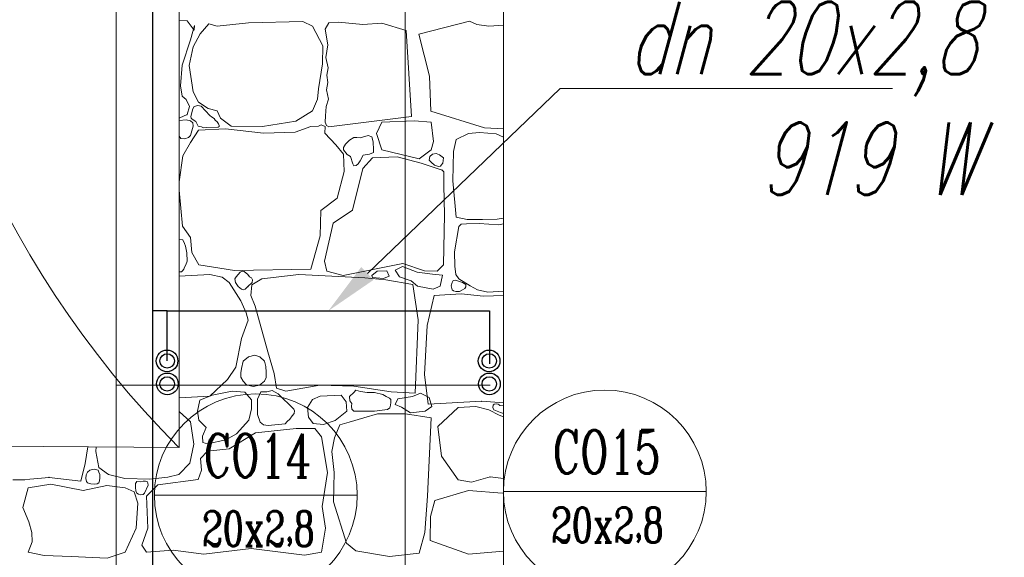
# Model space of a CAD drawing. Header units: millimetres. Extents: x -573548 to 674770, y -210017 to -47794.
# Tile 189 of 234: x 112327 to 115047, y -98052 to -96566. Entities that reach past the tile are written whole.
import ezdxf
from ezdxf import colors
from ezdxf.entities.mleader import LeaderData, LeaderLine
from ezdxf.enums import TextEntityAlignment as Align
from ezdxf.lldxf.tags import DXFTag
from ezdxf.math import Vec2, Vec3

# ---------------------------------------------------------------- set-up
doc = ezdxf.new("R2010")
doc.units = ezdxf.units.MM
for name, color, linetype, lineweight in [('_S_CO_OPIS_PION', 7, 'Continuous', 13), ('A.02 RZUT PIWNICY_is$0$_HATCH_Nr_pióra__18', 8, 'Continuous', 9), ('A.02 RZUT PIWNICY_is$0$strop_Nr_pióra__1', 8, 'Continuous', 9), ('A.02 RZUT PIWNICY_is$0$Structural - Bearing_Nr_pióra__21', 8, 'Continuous', 9), ('A.02 RZUT PIWNICY_is$0$Structural - Grid', 8, 'Continuous', 9), ('A.02 RZUT PIWNICY_is$0$Structural - Grid_Nr_pióra__17', 8, 'Continuous', 9), ('FLUID-Powrót', 7, 'Continuous', 30), ('FLUID-Zasilanie', 7, 'Continuous', 30), ('GB - OPISY', 7, 'Continuous', 13), ('IS_Przyłącza_o.p._Powrót', 142, 'DASH', 18)]:
    doc.layers.add(name, color=color, linetype=linetype, lineweight=lineweight)
doc.layers.add('IS_Zasilanie', color=1, linetype='SOLID', lineweight=30, true_color=0xff0000)
doc.styles.add('A.02 RZUT PIWNICY_is$0$STYL_AUTOMATYCZNY_1', font='arial.ttf')
doc.styles.add('JOLA_S', font='romans.shx', dxfattribs={"width": 0.7, "oblique": 15})
doc.styles.add('JOLARD', font='complex.shx', dxfattribs={"width": 0.7})
tags = doc.linetypes.add('DASH', pattern=[15, 10, -5]).pattern_tags.tags
tags[6:7] = [DXFTag(74, 4), DXFTag(75, 0), DXFTag(340, '0'), DXFTag(46, 0.0), DXFTag(50, 0.0), DXFTag(44, 0.0), DXFTag(45, 0.0)]
tags[4:5] = [DXFTag(74, 4), DXFTag(75, 0), DXFTag(340, '0'), DXFTag(46, 0.0), DXFTag(50, 0.0), DXFTag(44, 0.0), DXFTag(45, 0.0)]
tags = doc.linetypes.add('SOLID', pattern=[10, 10, 0]).pattern_tags.tags
tags[6:7] = [DXFTag(74, 4), DXFTag(75, 0), DXFTag(340, '0'), DXFTag(46, 0.0), DXFTag(50, 0.0), DXFTag(44, 0.0), DXFTag(45, 0.0)]
tags[4:5] = [DXFTag(74, 4), DXFTag(75, 0), DXFTag(340, '0'), DXFTag(46, 0.0), DXFTag(50, 0.0), DXFTag(44, 0.0), DXFTag(45, 0.0)]

# ---------------------------------------------------------------- blocks, each defined once
blk = doc.blocks.new('*X48622')
at = {"layer": 'A.02 RZUT PIWNICY_is$0$_HATCH_Nr_pióra__18'}
for p, q in [((113359.4, -96569.2), (113337.3, -96568.8)), ((113379.6, -96595.2), (113359.4, -96569.2)), ((113368.9, -96622), (113380, -96582)), ((113380, -96582), (113379.6, -96595.2)), ((113420, -96578.2), (113396.1, -96605.5)), ((113442.3, -96584.4), (113420, -96578.2)), ((113529.4, -96574.9), (113442.3, -96584.4)), ((113678.9, -96571.2), (113529.4, -96574.9)), ((113706.5, -96584.4), (113678.9, -96571.2)), ((113751.5, -96575.4), (113741.5, -96592.8)), ((113777.5, -96572.8), (113751.5, -96575.4)), ((113844.8, -96579.9), (113777.5, -96572.8)), ((113897.7, -96575.8), (113844.8, -96579.9)), ((113965.2, -96596), (113897.7, -96575.8)), ((114000, -96606.5), (114139.9, -96570)), ((114139.9, -96570), (114160.1, -96579.5)), ((114160.1, -96579.5), (114193.4, -96584.4)), ((114193.4, -96584.4), (114233.3, -96581.3)), ((113396.1, -96605.5), (113376.3, -96641.4)), ((113735, -96638.9), (113706.5, -96584.4)), ((113741.5, -96592.8), (113748.2, -96636.2)), ((113979.6, -96833.8), (113965.2, -96596)), ((114029.5, -96722.1), (114000, -96606.5)), ((113346.2, -96692.2), (113368.9, -96622)), ((113748.2, -96636.2), (113742.7, -96670.5)), ((113376.3, -96641.4), (113365.1, -96693)), ((113733.8, -96688.5), (113735, -96638.9)), ((113723, -96757.4), (113733.8, -96688.5)), ((113742.7, -96670.5), (113749.4, -96699.7)), ((113341.2, -96748.7), (113346.2, -96692.2)), ((113365.1, -96693), (113376.7, -96765.2)), ((113749.4, -96699.7), (113746.1, -96719.9)), ((113748, -96739.6), (113744.4, -96760.4)), ((113746.1, -96719.9), (113748, -96739.6)), ((114033.3, -96818.9), (114029.5, -96722.1)), ((113345.7, -96777.6), (113341.2, -96748.7)), ((113376.7, -96765.2), (113390.7, -96794.1)), ((113719.7, -96786.3), (113723, -96757.4)), ((113744.4, -96760.4), (113750, -96785.8)), ((113357.3, -96786.7), (113345.7, -96777.6)), ((113366, -96805.7), (113357.3, -96786.7)), ((113390.7, -96794.1), (113417.6, -96811.9)), ((113706.5, -96818.5), (113719.7, -96786.3)), ((113750, -96785.8), (113744.2, -96806.4)), ((113359.4, -96828.4), (113366, -96805.7)), ((113375.6, -96812.8), (113370.4, -96833.3)), ((113379.3, -96806.5), (113375.6, -96812.8)), ((113389.4, -96803), (113379.3, -96806.5)), ((113398.1, -96805.6), (113389.4, -96803)), ((113422.4, -96831.2), (113398.1, -96805.6)), ((113417.6, -96811.9), (113442.3, -96818.5)), ((113442.3, -96818.5), (113451.8, -96837.9)), ((113660.3, -96847), (113706.5, -96818.5)), ((113744.2, -96806.4), (113742.4, -96831.6)), ((114181.6, -96865.5), (114033.3, -96818.9)), ((113337.3, -96836.8), (113340, -96837.1)), ((113356.8, -96843.1), (113337.3, -96845.2)), ((113340, -96837.1), (113359.4, -96828.4)), ((113369.3, -96845.3), (113356.8, -96843.1)), ((113375.3, -96851), (113369.3, -96845.3)), ((113370.4, -96833.3), (113370.7, -96838.4)), ((113370.7, -96838.4), (113373.9, -96841.3)), ((113373.9, -96841.3), (113384, -96847.4)), ((113376.8, -96860), (113375.3, -96851)), ((113384, -96847.4), (113390.5, -96860.7)), ((113427.5, -96835), (113422.4, -96831.2)), ((113434.7, -96839.6), (113427.5, -96835)), ((113437.2, -96844.2), (113434.7, -96839.6)), ((113442.4, -96848.6), (113437.2, -96844.2)), ((113446.1, -96853.9), (113442.4, -96848.6)), ((113448.2, -96858.4), (113446.1, -96853.9)), ((113451.8, -96837.9), (113481.1, -96860.6)), ((113567.8, -96861.4), (113660.3, -96847)), ((113742.4, -96831.6), (113741.5, -96849.4)), ((113741.5, -96849.4), (113744.4, -96858.6)), ((113751.5, -96862.3), (113979.6, -96833.8)), ((113897.7, -96849.4), (113883.3, -96881)), ((113986.6, -96846), (113897.7, -96849.4)), ((114033.9, -96849.4), (113986.6, -96846)), ((114040.6, -96903), (114033.9, -96849.4)), ((113369.3, -96886.6), (113376.8, -96860)), ((113390.7, -96871.7), (113369.3, -96906)), ((113390.5, -96860.7), (113399.8, -96862.7)), ((113465.9, -96867.6), (113390.7, -96871.7)), ((113399.8, -96862.7), (113405.4, -96864.9)), ((113405.4, -96864.9), (113413.6, -96864.4)), ((113413.6, -96864.4), (113445.9, -96863.5)), ((113445.9, -96863.5), (113448.3, -96861.6)), ((113448.3, -96861.6), (113448.2, -96858.4)), ((113570.7, -96879.6), (113465.9, -96867.6)), ((113481.1, -96860.6), (113567.8, -96861.4)), ((113657.8, -96876.7), (113570.7, -96879.6)), ((113701.2, -96861.8), (113657.8, -96876.7)), ((113722.9, -96860.4), (113701.2, -96861.8)), ((113730.3, -96856.6), (113722.9, -96860.4)), ((113740.9, -96861.1), (113730.3, -96856.6)), ((113740.4, -96879.6), (113740.9, -96861.1)), ((113770.9, -96912.2), (113740.4, -96879.6)), ((113744.4, -96858.6), (113751.5, -96862.3)), ((113883.3, -96881), (113897.7, -96926)), ((114136.7, -96881), (114102.8, -96896.9)), ((114167.1, -96877.5), (114136.7, -96881)), ((114213.4, -96882.1), (114167.1, -96877.5)), ((114233.3, -96868), (114181.6, -96865.5)), ((113337.3, -96888.2), (113342.6, -96894.3)), ((113342.6, -96894.3), (113353.4, -96895.5)), ((113369.3, -96906), (113347.8, -96942.3)), ((113353.4, -96895.5), (113363.5, -96892.2)), ((113363.5, -96892.2), (113369.3, -96886.6)), ((113808.5, -96899.3), (113797.3, -96910.5)), ((113820.6, -96891.7), (113808.5, -96899.3)), ((113828.4, -96891.5), (113820.6, -96891.7)), ((113837.8, -96892.4), (113828.4, -96891.5)), ((113860.2, -96886.6), (113837.8, -96892.4)), ((113869.5, -96889.7), (113860.2, -96886.6)), ((113873.2, -96903.7), (113869.5, -96889.7)), ((113874.7, -96926.3), (113873.2, -96903.7)), ((114033.9, -96926), (114040.6, -96903)), ((114102.8, -96896.9), (114095.6, -96930.5)), ((114233.3, -96890.4), (114213.4, -96882.1)), ((113791.6, -96937.4), (113770.9, -96912.2)), ((113797.3, -96910.5), (113791.5, -96919.1)), ((113791.5, -96919.1), (113791.6, -96926)), ((113791.6, -96926), (113801.4, -96938.7)), ((113863.8, -96937.5), (113874.3, -96933.1)), ((113874.3, -96933.1), (113874.7, -96926.3)), ((113897.7, -96926), (114000.8, -96950.5)), ((114000.8, -96950.5), (114033.9, -96926)), ((114037.7, -96937.5), (114047.7, -96936.3)), ((114047.7, -96936.3), (114056.9, -96939.6)), ((114095.6, -96930.5), (114094, -97011.4)), ((113347.8, -96942.3), (113337.3, -97014)), ((113793.2, -96985.7), (113791.6, -96937.4)), ((113801.4, -96938.7), (113811.4, -96943.8)), ((113811.4, -96943.8), (113817.6, -96964.2)), ((113832.1, -96964.4), (113838, -96956.1)), ((113838, -96956.1), (113846.1, -96940.5)), ((113871.6, -96948.1), (113845.2, -96977.8)), ((113846.1, -96940.5), (113863.8, -96937.5)), ((113940.2, -96945.6), (113871.6, -96948.1)), ((114006.2, -96962.6), (113940.2, -96945.6)), ((114050.8, -96977.8), (114006.2, -96962.6)), ((114028.7, -96954), (114030.4, -96944.2)), ((114033.9, -96960.3), (114028.7, -96954)), ((114030.4, -96944.2), (114037.7, -96937.5)), ((114043, -96968), (114033.9, -96960.3)), ((114056.9, -96939.6), (114068, -96948)), ((114066.1, -96962.3), (114061.8, -96968.5)), ((114068, -96948), (114066.1, -96962.3)), ((113774.6, -97059.6), (113793.2, -96985.7)), ((113845.2, -96977.8), (113816.3, -97092.6)), ((113817.6, -96964.2), (113819.8, -96969.7)), ((113819.8, -96969.7), (113826.4, -96968.9)), ((113826.4, -96968.9), (113832.1, -96964.4)), ((114054.2, -96972), (114043, -96968)), ((114064.2, -96981.6), (114050.8, -96977.8)), ((114059.2, -96971.4), (114054.2, -96972)), ((114061.8, -96968.5), (114059.2, -96971.4)), ((114068.4, -96986.6), (114064.2, -96981.6)), ((114068.6, -96990.6), (114068.4, -96986.6)), ((114069, -97024.5), (114068.6, -96990.6)), ((114094, -97011.4), (114102.8, -97111.6)), ((113337.3, -97037.5), (113347.4, -97136.3)), ((114070.6, -97104.2), (114069, -97024.5)), ((113728.8, -97093.4), (113774.6, -97059.6)), ((113727.2, -97163.2), (113728.8, -97093.4)), ((113816.3, -97092.6), (113762.7, -97128.5)), ((114068.1, -97243.3), (114070.6, -97104.2)), ((114102.8, -97111.6), (114133.2, -97118.5)), ((114133.2, -97118.5), (114175.6, -97117.9)), ((114175.6, -97117.9), (114215.8, -97117.8)), ((114215.8, -97117.8), (114233.3, -97114.5)), ((113347.4, -97136.3), (113368.9, -97168.1)), ((113762.7, -97128.5), (113739.1, -97233.8)), ((114110.6, -97137.8), (114098.6, -97207.6)), ((114116.9, -97130.9), (114110.6, -97137.8)), ((114131.9, -97130.3), (114116.9, -97130.9)), ((114166.7, -97129.8), (114131.9, -97130.3)), ((114219.7, -97133.1), (114166.7, -97129.8)), ((114233.3, -97130.1), (114219.7, -97133.1)), ((113337.8, -97172.6), (113337.3, -97172.8)), ((113348.1, -97174.1), (113337.8, -97172.6)), ((113352.3, -97184.2), (113348.1, -97174.1)), ((113368.9, -97168.1), (113373, -97209.8)), ((113701.2, -97255.6), (113727.2, -97163.2)), ((113355.3, -97192), (113352.3, -97184.2)), ((113358.8, -97210.8), (113355.3, -97192)), ((114098.6, -97207.6), (114099.1, -97247.2)), ((113356, -97243.9), (113359.8, -97233)), ((113359.8, -97233), (113358.8, -97210.8)), ((113373, -97209.8), (113392.4, -97243.7)), ((113739.1, -97233.8), (113745.3, -97260.6)), ((113344.5, -97263.1), (113347.3, -97259.8)), ((113347.3, -97259.8), (113350.3, -97255.8)), ((113350.3, -97255.8), (113352.3, -97250.3)), ((113352.3, -97250.3), (113356, -97243.9)), ((113392.4, -97243.7), (113491, -97258.9)), ((113491, -97258.9), (113701.2, -97255.6)), ((113511.8, -97261.2), (113506.5, -97263.4)), ((113517.1, -97262.3), (113511.8, -97261.2)), ((113527.8, -97270.5), (113517.1, -97262.3)), ((113745.3, -97260.6), (113790.7, -97273)), ((113790.7, -97273), (113955.9, -97240)), ((113869.5, -97273.4), (113884.7, -97261.1)), ((113884.7, -97261.1), (113911.2, -97260.1)), ((113911.2, -97260.1), (113918, -97274.8)), ((113954.3, -97247.9), (113934.2, -97258.2)), ((113934.2, -97258.2), (113946, -97276.8)), ((113995.6, -97263.6), (113954.3, -97247.9)), ((113955.9, -97240), (114015.3, -97259.8)), ((114015.3, -97259.8), (114050.8, -97260.6)), ((114050.8, -97260.6), (114068.1, -97243.3)), ((114099.1, -97247.2), (114102.4, -97270.5)), ((113337.3, -97263.3), (113344.5, -97263.1)), ((113422.4, -97270.5), (113337.3, -97274.7)), ((113456.8, -97277.9), (113422.4, -97270.5)), ((113475.8, -97292.8), (113456.8, -97277.9)), ((113495, -97276.6), (113491.5, -97282.1)), ((113491.5, -97282.1), (113493.3, -97292.5)), ((113501, -97270.5), (113495, -97276.6)), ((113506.5, -97263.4), (113501, -97270.5)), ((113532.4, -97277), (113527.8, -97270.5)), ((113537.3, -97279.6), (113532.4, -97277)), ((113540.4, -97284.9), (113537.3, -97279.6)), ((113566.2, -97282.5), (113538.5, -97299)), ((113539.6, -97292.1), (113540.4, -97284.9)), ((113668.1, -97270.5), (113566.2, -97282.5)), ((113850.2, -97279.6), (113668.1, -97270.5)), ((113908.4, -97285), (113850.2, -97279.6)), ((113871.9, -97278.8), (113869.5, -97273.4)), ((113901.9, -97281.2), (113871.9, -97278.8)), ((113918, -97274.8), (113901.9, -97281.2)), ((113983, -97298.1), (113908.4, -97285)), ((113946, -97276.8), (113978.9, -97287.6)), ((113978.9, -97287.6), (113996.1, -97302.3)), ((114037.8, -97269.4), (113995.6, -97263.6)), ((114065.2, -97272.4), (114037.8, -97269.4)), ((114058.9, -97302.3), (114065.2, -97272.4)), ((114094.3, -97287.1), (114091.5, -97292.2)), ((114101, -97286), (114094.3, -97287.1)), ((114120.5, -97292.2), (114101, -97286)), ((114102.4, -97270.5), (114110.6, -97282)), ((114110.6, -97282), (114141.2, -97301.2)), ((113508.4, -97342.7), (113475.8, -97292.8)), ((113493.3, -97292.5), (113501, -97303.5)), ((113501, -97303.5), (113510.3, -97310.9)), ((113510.3, -97310.9), (113515, -97312.3)), ((113515, -97312.3), (113519.9, -97310.8)), ((113519.9, -97310.8), (113523.3, -97307.3)), ((113523.3, -97307.3), (113527.8, -97303.5)), ((113527.8, -97303.5), (113539.6, -97292.1)), ((113538.5, -97299), (113535.6, -97328.3)), ((113998, -97395.2), (113983, -97298.1)), ((113996.1, -97302.3), (114039.2, -97311.1)), ((114039.2, -97311.1), (114058.9, -97302.3)), ((114091.5, -97292.2), (114088.7, -97301.4)), ((114088.7, -97301.4), (114091.5, -97312.4)), ((114091.5, -97312.4), (114095.5, -97315.3)), ((114095.5, -97315.3), (114102.2, -97316.8)), ((114102.2, -97316.8), (114112.1, -97317.4)), ((114112.1, -97317.4), (114120.5, -97312.4)), ((114129.9, -97298.2), (114120.5, -97292.2)), ((114120.5, -97312.4), (114126.6, -97308.9)), ((114126.6, -97308.9), (114129.4, -97304.3)), ((114129.4, -97304.3), (114129.9, -97298.2)), ((114141.2, -97301.2), (114161.6, -97312.4)), ((114161.6, -97312.4), (114190.1, -97319)), ((114190.1, -97319), (114233.3, -97316.6)), ((113522.8, -97376.6), (113508.4, -97342.7)), ((113535.6, -97328.3), (113547.4, -97357.6)), ((114041.8, -97327.8), (114022.4, -97410.7)), ((114116.5, -97323.3), (114041.8, -97327.8)), ((114178.7, -97330.2), (114116.5, -97323.3)), ((114233.3, -97328.5), (114178.7, -97330.2)), ((113547.4, -97357.6), (113583.1, -97483.9)), ((113509.6, -97447.2), (113528.6, -97396.4)), ((113528.6, -97396.4), (113522.8, -97376.6)), ((113990.1, -97597.9), (113998, -97395.2)), ((114022.4, -97410.7), (114015.9, -97546.4)), ((113493.9, -97526.4), (113509.6, -97447.2)), ((113529.4, -97498.1), (113514.8, -97510)), ((113546.4, -97493.2), (113529.4, -97498.1)), ((113560.2, -97497.4), (113546.4, -97493.2)), ((113573.5, -97510), (113560.2, -97497.4)), ((113583.1, -97483.9), (113600.4, -97543.4)), ((113471.6, -97559.9), (113493.9, -97526.4)), ((113510.1, -97529.5), (113508.2, -97541.6)), ((113514.8, -97510), (113510.1, -97529.5)), ((113577.3, -97524.4), (113573.5, -97510)), ((113577.8, -97540), (113577.3, -97524.4)), ((113422.4, -97606.1), (113471.6, -97559.9)), ((113508.2, -97541.6), (113508, -97554)), ((113508, -97554), (113514.8, -97565.2)), ((113573.5, -97565.2), (113577.9, -97555)), ((113577.9, -97555), (113577.8, -97540)), ((113600.4, -97543.4), (113606.2, -97584.2)), ((114015.9, -97546.4), (114025.9, -97628.1)), ((113514.8, -97565.2), (113523.5, -97574.6)), ((113523.5, -97574.6), (113542.1, -97579.2)), ((113542.1, -97579.2), (113559.8, -97575.8)), ((113559.8, -97575.8), (113573.5, -97565.2)), ((113606.2, -97584.2), (113632.2, -97592.9)), ((113632.2, -97592.9), (113726.3, -97575.6)), ((113726.3, -97575.6), (113820, -97578.9)), ((113820, -97578.9), (113923.7, -97594.6)), ((113337.3, -97610.5), (113422.4, -97606.1)), ((113429.1, -97604), (113394.9, -97617.7)), ((113484, -97592.5), (113429.1, -97604)), ((113519.1, -97595.4), (113484, -97592.5)), ((113537.7, -97616.8), (113519.1, -97595.4)), ((113554.4, -97614.8), (113553.8, -97657.3)), ((113563.7, -97594.1), (113554.4, -97614.8)), ((113579.9, -97594.7), (113563.7, -97594.1)), ((113594.3, -97591), (113579.9, -97594.7)), ((113611.6, -97599.5), (113594.3, -97591)), ((113654.5, -97642.4), (113611.6, -97599.5)), ((113705.7, -97615.6), (113691.9, -97637.9)), ((113727.2, -97606.5), (113705.7, -97615.6)), ((113785, -97604), (113727.2, -97606.5)), ((113798.6, -97621.8), (113785, -97604)), ((113820, -97595.8), (113808.5, -97607.7)), ((113808.5, -97607.7), (113809.5, -97619.6)), ((113826, -97590.2), (113820, -97595.8)), ((113839, -97593.2), (113826, -97590.2)), ((113856.8, -97596.1), (113839, -97593.2)), ((113877, -97595.8), (113856.8, -97596.1)), ((113899.9, -97601.8), (113877, -97595.8)), ((113909.7, -97607.3), (113899.9, -97601.8)), ((113919, -97611.8), (113909.7, -97607.3)), ((113922.5, -97615.7), (113919, -97611.8)), ((113922.6, -97624.2), (113922.5, -97615.7)), ((113923.7, -97594.6), (113990.1, -97597.9)), ((113934.3, -97629.6), (113942.1, -97613.3)), ((113942.1, -97613.3), (113982.4, -97607.3)), ((113982.4, -97607.3), (114004.1, -97598.3)), ((114004.1, -97598.3), (114028.2, -97610.3)), ((114028.2, -97610.3), (114036, -97635)), ((113394.9, -97617.7), (113388.6, -97647.6)), ((113530.1, -97672.3), (113537.3, -97641.6)), ((113537.3, -97641.6), (113537.7, -97616.8)), ((113656.1, -97646.8), (113654.5, -97642.4)), ((113691.9, -97637.9), (113694.6, -97664.7)), ((113800.9, -97647.8), (113798.6, -97621.8)), ((113809.5, -97619.6), (113814.3, -97626.5)), ((113814.3, -97626.5), (113814.1, -97633.8)), ((113814.1, -97633.8), (113815, -97642.2)), ((113815, -97642.2), (113820, -97647.8)), ((113877, -97647.8), (113913.3, -97643.3)), ((113913.3, -97643.3), (113919.8, -97638.9)), ((113919.8, -97638.9), (113921.7, -97630.9)), ((113921.7, -97630.9), (113922.6, -97624.2)), ((113951.7, -97636.8), (113934.3, -97629.6)), ((113977, -97652.4), (113951.7, -97636.8)), ((114036, -97635), (114017.3, -97647.6)), ((114025.9, -97628.1), (114173.7, -97620.6)), ((114108.2, -97637.3), (114052.7, -97690.1)), ((114156.8, -97634.6), (114108.2, -97637.3)), ((114193.1, -97644.4), (114156.8, -97634.6)), ((114173.7, -97620.6), (114233.3, -97625.1)), ((114205.4, -97631.5), (114204.3, -97638.1)), ((114204.3, -97638.1), (114207.1, -97644.4)), ((114208.3, -97628.2), (114205.4, -97631.5)), ((114214.3, -97627.6), (114208.3, -97628.2)), ((114218.6, -97628.4), (114214.3, -97627.6)), ((114221.9, -97630), (114218.6, -97628.4)), ((114223.6, -97631.9), (114221.9, -97630)), ((114233.3, -97632.7), (114223.6, -97631.9)), ((113369.3, -97677.1), (113337.3, -97648.4)), ((113388.6, -97647.6), (113392, -97672.6)), ((113553.8, -97657.3), (113561.3, -97678.1)), ((113636.4, -97676.3), (113643.4, -97670.1)), ((113643.4, -97670.1), (113650.3, -97660.8)), ((113650.3, -97660.8), (113655.1, -97653.8)), ((113655.1, -97653.8), (113656.1, -97646.8)), ((113694.6, -97664.7), (113707.8, -97681.7)), ((113768.9, -97673.4), (113800.9, -97647.8)), ((113847.7, -97666.4), (113807.7, -97677.9)), ((113820, -97647.8), (113877, -97647.8)), ((113885.7, -97654.8), (113847.7, -97666.4)), ((113924.1, -97654.8), (113885.7, -97654.8)), ((113962.5, -97654.8), (113924.1, -97654.8)), ((114033.4, -97666.5), (113962.5, -97654.8)), ((114017.3, -97647.6), (113977, -97652.4)), ((114024, -97882.6), (114033.4, -97666.5)), ((114221.7, -97659.1), (114193.1, -97644.4)), ((114207.1, -97644.4), (114225.1, -97651.9)), ((114233.3, -97663.1), (114221.7, -97659.1)), ((114225.1, -97651.9), (114233.3, -97654.6)), ((113377.9, -97738.6), (113369.3, -97677.1)), ((113392, -97672.6), (113412.6, -97692.8)), ((113412.6, -97692.8), (113402.3, -97717.2)), ((113496, -97710.1), (113530.1, -97672.3)), ((113660.7, -97695.3), (113548.4, -97707.7)), ((113561.3, -97678.1), (113570.9, -97685.1)), ((113570.9, -97685.1), (113583.9, -97687.4)), ((113583.9, -97687.4), (113630.2, -97683)), ((113630.2, -97683), (113636.5, -97676)), ((113712.3, -97696.1), (113660.7, -97695.3)), ((113707.8, -97681.7), (113736.2, -97684.5)), ((113731.3, -97719.1), (113712.3, -97696.1)), ((113736.2, -97684.5), (113768.9, -97673.4)), ((113782, -97685.6), (113766.9, -97721.5)), ((113807.7, -97677.9), (113782, -97685.6)), ((114052.7, -97690.1), (114062.5, -97771.9)), ((113402.3, -97717.2), (113402.7, -97734.5)), ((113466.3, -97727.1), (113496, -97710.1)), ((113548.4, -97707.7), (113476.2, -97751.4)), ((113747.4, -97817.5), (113731.3, -97719.1)), ((113766.9, -97721.5), (113759.4, -97759.2)), ((113085.4, -97746), (113078.5, -97792.8)), ((113108.7, -97746.1), (113107.1, -97758.8)), ((113366.8, -97791), (113377.9, -97738.6)), ((113402.7, -97734.5), (113415.9, -97738.2)), ((113415.9, -97738.2), (113466.3, -97727.1)), ((113476.2, -97751.4), (113415.9, -97758.4)), ((113107.1, -97758.8), (113115.8, -97803)), ((113415.9, -97758.4), (113396.5, -97778.2)), ((113396.5, -97778.2), (113399.4, -97810.4)), ((113759.4, -97759.2), (113765.9, -97817.2)), ((114062.5, -97771.9), (114108.2, -97837.3)), ((113078.5, -97792.8), (113066.5, -97841.1)), ((113115.8, -97803), (113142.2, -97823.2)), ((113337.1, -97823.2), (113366.8, -97791)), ((112978.2, -97831), (112924.8, -97835.4)), ((113066.5, -97841.1), (112978.2, -97831)), ((113081, -97823.5), (113080.2, -97834.1)), ((113084.9, -97816.6), (113081, -97823.5)), ((113091.4, -97810.6), (113084.9, -97816.6)), ((113102.5, -97808.2), (113091.4, -97810.6)), ((113113.6, -97810.7), (113102.5, -97808.2)), ((113115.8, -97816.6), (113113.6, -97810.7)), ((113118.4, -97823), (113115.8, -97816.6)), ((113117.4, -97840.4), (113118.7, -97831.9)), ((113118.7, -97831.9), (113118.4, -97823)), ((113142.2, -97823.2), (113187.2, -97834)), ((113187.2, -97834), (113257, -97836)), ((113257, -97836), (113306.1, -97830.3)), ((113306.1, -97830.3), (113337.1, -97823.2)), ((113399.4, -97810.4), (113389.9, -97836.5)), ((113732.9, -97911.6), (113747.4, -97817.5)), ((113765.9, -97817.2), (113764.3, -97898)), ((114145.2, -97844.3), (114196.7, -97829.6)), ((114196.7, -97829.6), (114233.3, -97833.7)), ((112911.5, -97837.5), (112878.4, -97837.2)), ((112905.7, -97913.6), (112921, -97859.2)), ((112924.8, -97835.4), (112911.5, -97837.5)), ((112921, -97859.2), (112983.3, -97849.3)), ((112983.3, -97849.3), (113072.5, -97866.6)), ((113072.5, -97866.6), (113138.1, -97853)), ((113080.2, -97834.1), (113081.7, -97842.3)), ((113081.7, -97842.3), (113084.9, -97845.9)), ((113084.9, -97845.9), (113093.7, -97849)), ((113093.7, -97849), (113104.2, -97849.1)), ((113104.2, -97849.1), (113111, -97848.4)), ((113111, -97848.4), (113115.8, -97845.9)), ((113115.8, -97845.9), (113117.4, -97840.4)), ((113138.1, -97853), (113188.9, -97859.2)), ((113188.9, -97859.2), (113213.2, -97870.3)), ((113220.8, -97842.3), (113216.9, -97848)), ((113216.9, -97848), (113217.4, -97859)), ((113217.4, -97859), (113218.2, -97867.8)), ((113229.7, -97843), (113220.8, -97842.3)), ((113238.1, -97841.2), (113229.7, -97843)), ((113245, -97841.4), (113238.1, -97841.2)), ((113242, -97874), (113251.7, -97852.5)), ((113247.1, -97842.3), (113245, -97841.4)), ((113250.5, -97842.7), (113247.1, -97842.3)), ((113278.5, -97851.7), (113247.1, -97882.3)), ((113251.5, -97846.8), (113250.5, -97842.7)), ((113251.7, -97852.5), (113251.5, -97846.8)), ((113389.9, -97836.5), (113278.5, -97851.7)), ((114108.2, -97837.3), (114145.2, -97844.3)), ((113213.2, -97870.3), (113224, -97902.1)), ((113218.2, -97867.8), (113220.8, -97874)), ((113220.8, -97874), (113225.2, -97877.2)), ((113225.2, -97877.2), (113232.1, -97878.6)), ((113232.1, -97878.6), (113238.3, -97877.7)), ((113238.3, -97877.7), (113242, -97874)), ((113247.1, -97882.3), (113250.8, -97970.6)), ((114016.2, -97982.9), (114024, -97882.6)), ((114136.9, -97866.6), (114044.4, -97894.3)), ((114230.3, -97874.4), (114136.9, -97866.6)), ((114233.3, -97873.6), (114230.3, -97874.4)), ((112922.2, -97953.7), (112905.7, -97913.6)), ((113224, -97902.1), (113218.6, -97971.4)), ((113741.6, -97970.6), (113732.9, -97911.6)), ((113764.3, -97898), (113800.2, -98012.3)), ((114044.4, -97894.3), (114031.9, -97938.4)), ((114031.9, -97938.4), (114031.1, -98005.5)), ((112930.9, -97983), (112922.2, -97953.7)), ((112931.3, -98008.6), (112930.9, -97983)), ((113218.6, -97971.4), (113188.9, -98037.1)), ((113250.8, -97970.6), (113234.3, -98017.7)), ((113731.3, -98037.1), (113741.6, -97970.6)), ((114000.6, -98039.7), (114016.2, -97982.9)), ((112921, -98037.1), (112931.3, -98008.6)), ((113234.3, -98017.7), (113247.1, -98037.1)), ((113800.2, -98012.3), (113825.8, -98033.8)), ((114031.1, -98005.5), (114136.9, -98042.4)), ((112965.1, -98046.6), (112921, -98037.1)), ((113039, -98049.5), (112965.1, -98046.6)), ((113138.9, -98053.6), (113039, -98049.5)), ((113188.9, -98037.1), (113138.9, -98053.6)), ((113247.1, -98037.1), (113321, -98031.7)), ((113321, -98031.7), (113406, -98042.4)), ((113406, -98042.4), (113536.5, -98027.6)), ((113536.5, -98027.6), (113684.2, -98045.3)), ((113684.2, -98045.3), (113731.3, -98037.1)), ((113825.8, -98033.8), (113919.1, -98049.5)), ((113919.1, -98049.5), (114000.6, -98039.7)), ((114136.9, -98042.4), (114233.3, -98034.1))]:
    blk.add_line(p, q, dxfattribs=at)
for p in [(113359.4, -96828.4), (114064.2, -96981.6), (113527.8, -97303.5), (114173.7, -97620.6), (112978.2, -97831), (114196.7, -97829.6)]:
    blk.add_point(p, dxfattribs=at)
blk = doc.blocks.new('A.02 RZUT PIWNICY_is$0$Wypełnienie_14_1')
at = {"layer": 'A.02 RZUT PIWNICY_is$0$_HATCH_Nr_pióra__18'}
blk.add_blockref('*X48622', (0, 0), dxfattribs=at)
blk = doc.blocks.new('A.02 RZUT PIWNICY_is$0$Standardowy znacznik osi')
at = {"layer": 'A.02 RZUT PIWNICY_is$0$Structural - Grid_Nr_pióra__17'}
blk.add_line((1000, 0), (17855.4, 0), dxfattribs=at)
at = {"layer": 'A.02 RZUT PIWNICY_is$0$Structural - Grid_Nr_pióra__17', "style": 'A.02 RZUT PIWNICY_is$0$STYL_AUTOMATYCZNY_1'}
for tag, p in [('AC_MarkerText_1_0', (5, -80)), ('AC_MarkerText_1_1', (19360.4, -80))]:
    blk.add_attdef(tag, text='', height=350, rotation=270, dxfattribs=at).set_placement(p, align=Align.TOP_CENTER)
blk = doc.blocks.new('A.02 RZUT PIWNICY_is')
at = {"layer": 'A.02 RZUT PIWNICY_is$0$strop_Nr_pióra__1'}
blk.add_arc((115234.7, -95858.1), 2678.4, 135.1087, 224.8735, dxfattribs=at)
at = {"layer": 'A.02 RZUT PIWNICY_is$0$Structural - Bearing_Nr_pióra__21'}
for q in [(113337.3, -93967.8), (112087, -97738.6)]:
    blk.add_line((113337.3, -97747.8), q, dxfattribs=at)
blk.add_lwpolyline([(117621.8, -93967.8), (114233.3, -93967.8), (114233.3, -104498.1), (117621.8, -104498.1)], close=True, dxfattribs=at)
at = {"layer": 'A.02 RZUT PIWNICY_is$0$_HATCH_Nr_pióra__18'}
blk.add_blockref('A.02 RZUT PIWNICY_is$0$Wypełnienie_14_1', (0, 0), dxfattribs=at)
at = {"layer": 'A.02 RZUT PIWNICY_is$0$Structural - Grid', "zscale": 1000, "rotation": 90}
blk.add_blockref('A.02 RZUT PIWNICY_is$0$Standardowy znacznik osi', (113962.3, -108395.1), dxfattribs=at)

msp = doc.modelspace()

# ---------------------------------------------------------------- linework, layer by layer
at = {"layer": '_S_CO_OPIS_PION', "lineweight": 9, "ltscale": 50}
for p, q in [((112699, -97880.2), (113259.4, -97880.2)), ((113663.1, -97869.8), (114223.5, -97869.8))]:
    msp.add_line(p, q, dxfattribs=at)
for centre in [(112979.2, -97880.2), (113943.3, -97869.8)]:
    msp.add_circle(centre, 280.2, dxfattribs=at)
at = {"layer": 'FLUID-Powrót', "color": 142, "linetype": 'DASH', "ltscale": 2}
for centre in [(112734.9, -97572.6), (113624.7, -97572.6)]:
    msp.add_circle(centre, 30, dxfattribs=at)
at = {"layer": 'FLUID-Powrót', "color": 142, "linetype": 'DASH', "ltscale": 10}
for centre in [(112734.4, -97572.6), (113624.3, -97572.6)]:
    msp.add_circle(centre, 20, dxfattribs=at)
at = {"layer": 'FLUID-Zasilanie', "color": 11, "linetype": 'Continuous'}
for centre, radius in [((112734, -97509, 0), 30), ((113623.8, -97509, 0), 30), ((112734.4, -97509), 20), ((113624.3, -97509), 20)]:
    msp.add_circle(centre, radius, dxfattribs=at)
at = {"layer": 'IS_Przyłącza_o.p._Powrót', "ltscale": 30}
for points in [[(112593.6, -94190), (112593.6, -99573.2)], [(112736, -97576), (112593.6, -97576)], [(112736, -97576), (113627, -97576)]]:
    msp.add_lwpolyline(points, dxfattribs=at)
at = {"layer": 'IS_Zasilanie', "ltscale": 10}
for points in [[(112693.6, -94090), (112693.6, -99566.2)], [(112734.4, -97509), (112734.4, -97371), (112693.6, -97371)], [(112734.4, -97371), (113624.4, -97371), (113624.4, -97517)]]:
    msp.add_lwpolyline(points, dxfattribs=at)

# ---------------------------------------------------------------- block references
at = {"ltscale": 10}
msp.add_blockref('A.02 RZUT PIWNICY_is', (-570.2, 0), dxfattribs=at)

# ---------------------------------------------------------------- texts
at = {"layer": '_S_CO_OPIS_PION', "lineweight": 9, "ltscale": 50, "style": 'JOLARD', "width": 0.7}
for s, height, p in [('CO14', 120, (112984.3, -97770.6)), ('CO15', 120, (113948.5, -97760.2)), ('20x2,8', 96, (113950.2, -97962.2)), ('20x2,8', 96, (112986.1, -97972.5))]:
    msp.add_text(s, height=height, dxfattribs=at).set_placement(p, align=Align.MIDDLE_CENTER)

# ---------------------------------------------------------------- leaders
at = {"layer": 'GB - OPISY'}
ml = msp.add_multileader_mtext('Standard', dxfattribs=at)
ml.set_content('dn 20x2,8\\P919 W', color=256, style='JOLA_S')
ml.set_leader_properties(color=256, linetype='ByLayer', lineweight=-1)
ml.build(insert=Vec2(0, 0))
ml.multileader.update_dxf_attribs({"text_left_attachment_type": 6, "text_right_attachment_type": 6, "dogleg_length": 30, "arrow_head_size": 150})
ctx = ml.context
ctx.base_point, ctx.char_height, ctx.arrow_head_size, ctx.landing_gap_size, ctx.plane_origin, ctx.plane_x_axis = Vec3(113850, -96756.7), 200, 150, 30, Vec3(124872, -89324.7), Vec3(-1, 0)
ctx.left_attachment, ctx.right_attachment, ctx.text_align_type, ctx.attachment_type = 6, 6, 2, 2
notes = []
notes.append((ctx, [(0, (1, 1, 0), (113820, -96756.7), (1, 0), 30, [(0, [(113179.4, -97371)], 256, [])])]))
ctx.mtext.insert, ctx.mtext.alignment, ctx.mtext.flow_direction = Vec3(114971.6, -96516.7), 3, 5
for ctx, leaders in notes:
    for number, flags, end, landing, length, lines in leaders:
        leader = LeaderData()
        leader.index, (leader.has_last_leader_line, leader.has_dogleg_vector, leader.attachment_direction) = number, flags
        leader.last_leader_point, leader.dogleg_vector, leader.dogleg_length = Vec3(end), Vec3(landing), length
        for number, points, colour, breaks in lines:
            line = LeaderLine()
            line.index, line.vertices, line.color, line.breaks = number, Vec3.list(points), colors.encode_raw_color(colour), breaks
            leader.lines.append(line)
        ctx.leaders.append(leader)

doc.saveas('drawing.dxf')
